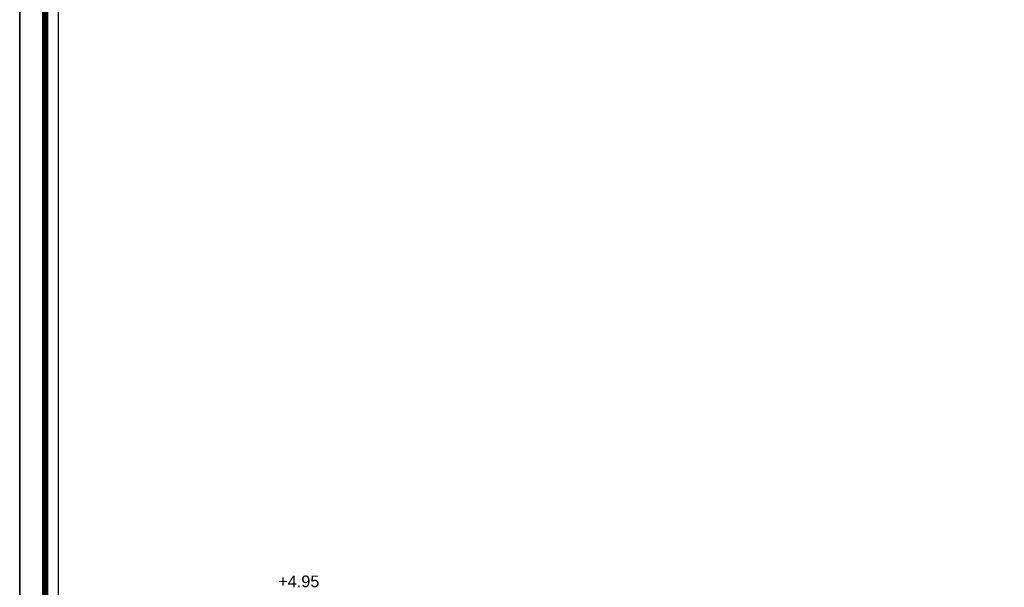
# Model space of a CAD drawing. Header units: metres. Extents: x 5.7 to 89.8, y 4 to 63.5.
# Tile 12 of 256: x 5.7 to 26.7, y 17.2 to 29.3. Entities that reach past the tile are written whole.
import ezdxf

# ---------------------------------------------------------------- set-up
doc = ezdxf.new("R2010")
doc.units = ezdxf.units.M
doc.header["$MEASUREMENT"] = 0
doc.layers.add('PDF17_KADR', color=7, linetype='Continuous')
doc.layers.add('PDF17_Text', color=7, linetype='Continuous')
doc.styles.add('PDF Arial', font='arial.ttf')

msp = doc.modelspace()

# ---------------------------------------------------------------- linework, layer by layer
at = {"layer": 'PDF17_KADR', "lineweight": 25}
for points in [[(5.695, 4.013), (89.785, 4.013), (89.785, 63.476), (5.695, 63.476)], [(5.695, 63.476), (89.785, 63.476), (89.785, 4.013), (5.695, 4.013)], [(6.514, 4.832), (88.841, 4.832), (88.841, 62.657), (6.514, 62.657)]]:
    msp.add_lwpolyline(points, close=True, dxfattribs=at)
at = {"layer": 'PDF17_KADR', "lineweight": 0, "const_width": 0.135}
msp.add_lwpolyline([(6.235, 62.937), (6.235, 4.552), (89.111, 4.552), (89.111, 62.937)], close=True, dxfattribs=at)

# ---------------------------------------------------------------- texts
at = {"layer": 'PDF17_Text', "insert": (11.204, 17.232), "char_height": 0.2482, "attachment_point": 7, "style": 'PDF Arial'}
msp.add_mtext('+4.95', dxfattribs=at)

doc.saveas('drawing.dxf')
